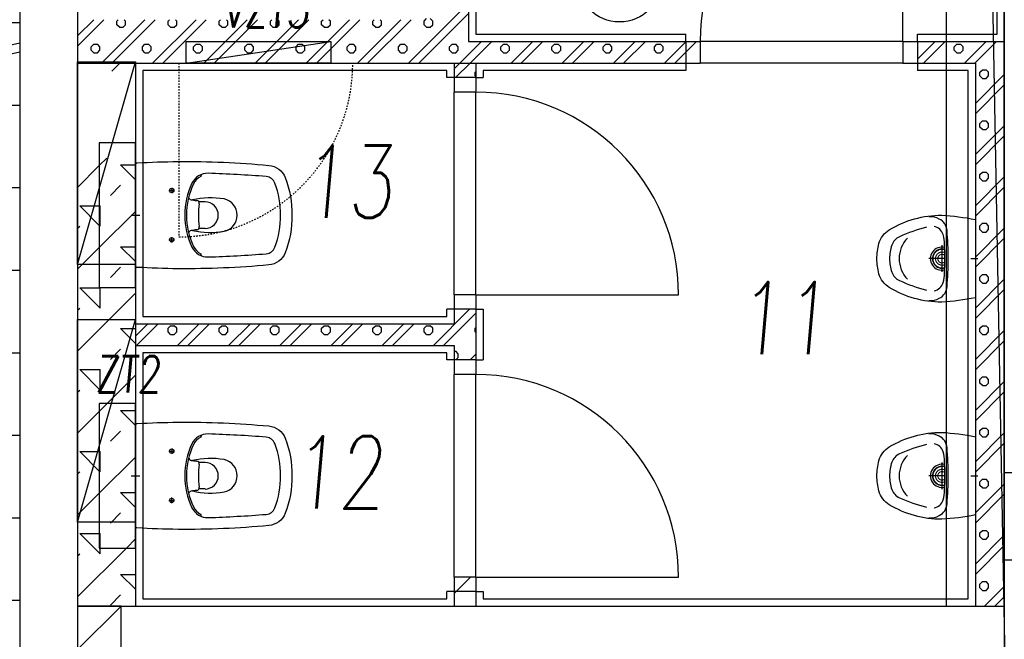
# Model space of a CAD drawing. Header units: millimetres. Extents: x 373037 to 682063, y 76092 to 274210.
# Tile 233 of 256: x 664927 to 668327, y 262032 to 264172. Entities that reach past the tile are written whole.
import ezdxf

# ---------------------------------------------------------------- set-up
doc = ezdxf.new("R2010")
doc.units = ezdxf.units.MM
doc.header["$LTSCALE"] = 100
for name, pattern in [('ACDINTGL', [3, 2, -1]), ('AM_DIN_G_W050', [13.75, 9.75, -1.5, 1, -1.5]), ('CK_ČERCHOVANÁ 50', [6, 3, -1.5, 0, -1.5]), ('ČERCHOVANÁ', [25.4, 12.7, -6.35, 0, -6.35]), ('ČÁRKOVANÁ', [19.05, 12.7, -6.35]), ('ČÁRKOVANÁ01-01', [2, 1, -1])]:
    doc.linetypes.add(name, pattern=pattern)
doc.layers.add('PUDORYS', color=253, linetype='CONTINUOUS')
doc.styles.add('CS-ROMANS', font='romans.shx', dxfattribs={"width": 0.75, "oblique": 5})

msp = doc.modelspace()

# ---------------------------------------------------------------- linework, layer by layer
at = {"layer": 'PUDORYS', "color": 252, "linetype": 'ČÁRKOVANÁ01-01', "ltscale": 200, "true_color": 0x939598}
msp.add_line((668551.6, 249832.2), (668126.6, 273032.2), dxfattribs=at)
at = {"layer": 'PUDORYS', "color": 252, "true_color": 0x939598}
for p, q in [((664926.6, 266232.2), (664926.6, 261667.2)), ((665126.6, 266032.2), (665126.6, 262147.2)), ((666476.6, 266032.2), (666476.6, 264097.2)), ((667976.6, 264097.2), (667976.6, 264797.2)), ((668326.6, 264632.2), (668326.6, 262147.2)), ((663626.6, 264162.2), (664926.6, 264162.2)), ((666476.6, 264097.2), (667276.6, 264097.2)), ((667226.6, 264097.2), (667226.6, 264022.2)), ((667276.6, 264097.2), (667276.6, 264022.2)), ((667976.6, 264097.2), (668326.6, 264097.2)), ((667976.6, 264097.2), (667976.6, 264022.2)), ((668026.6, 264097.2), (668026.6, 264022.2)), ((665126.6, 264022.2), (667276.6, 264022.2)), ((665326.6, 264022.2), (665326.6, 262147.2)), ((666426.6, 264022.2), (666426.6, 263922.2)), ((666501.6, 264022.2), (666501.6, 263922.2)), ((667976.6, 264022.2), (668226.6, 264022.2)), ((668226.6, 264022.2), (668226.6, 262147.2)), ((665326.6, 263947.2), (665326.6, 263677.2)), ((666501.6, 263972.2), (666426.6, 263972.2)), ((666501.6, 263922.2), (666426.6, 263922.2)), ((664092.3, 263877.2), (664926.6, 263877.2)), ((665552.6, 263637.1), (665553.3, 263633.6)), ((663626.6, 263592.2), (664926.6, 263592.2)), ((665566.7, 263543), (665545.3, 263543)), ((665566.7, 263451.6), (665545.4, 263451.6)), ((665552.6, 263357.3), (665553.3, 263360.8)), ((663626.6, 263307.2), (664926.6, 263307.2)), ((666426.6, 263222.2), (666426.6, 263122.2)), ((666501.6, 263222.2), (666426.6, 263222.2)), ((666501.6, 263222.2), (666501.6, 262947.2)), ((666501.6, 263222.2), (667201.6, 263222.2)), ((666501.6, 263172.2), (666426.6, 263172.2)), ((665326.6, 263122.2), (666426.6, 263122.2)), ((665326.6, 263047.2), (666426.6, 263047.2)), ((666426.6, 263047.2), (666426.6, 262947.2)), ((663626.6, 263022.2), (664926.6, 263022.2)), ((666501.6, 262997.2), (666426.6, 262997.2)), ((666501.6, 262947.2), (666426.6, 262947.2)), ((663626.6, 262737.2), (664926.6, 262737.2)), ((665552.6, 262737.1), (665553.3, 262733.6)), ((665566.7, 262643), (665545.3, 262643)), ((665566.7, 262551.6), (665545.4, 262551.6)), ((663626.6, 262452.2), (664926.6, 262452.2)), ((665552.6, 262457.3), (665553.3, 262460.8)), ((666426.6, 262247.2), (666426.6, 262147.2)), ((666501.6, 262247.2), (666426.6, 262247.2)), ((666501.6, 262247.2), (666501.6, 262147.2)), ((666501.6, 262247.2), (667201.6, 262247.2)), ((666501.6, 262197.2), (666426.6, 262197.2)), ((662226.6, 262167.2), (664926.6, 262167.2)), ((663626.6, 262167.2), (664926.6, 262167.2)), ((665126.6, 262147.2), (668326.6, 262147.2))]:
    msp.add_line(p, q, dxfattribs=at)
at = {"layer": 'PUDORYS', "color": 252, "ltscale": 5, "true_color": 0x939598}
for p, q in [((665126.6, 266032.2), (665126.6, 262147.2)), ((668326.6, 262147.2), (668326.6, 266032.2)), ((666501.6, 266007.2), (666501.6, 264122.2)), ((668301.6, 264122.2), (668301.6, 264657.2)), ((666501.6, 264122.2), (667226.6, 264122.2)), ((667226.6, 264097.2), (667226.6, 264122.2)), ((668026.6, 264097.2), (668026.6, 264122.2)), ((668026.6, 264122.2), (668301.6, 264122.2)), ((663626.6, 263805.1), (664926.6, 264091.9)), ((663626.6, 263774.4), (664926.6, 264061.2)), ((667226.6, 264022.2), (667226.6, 263997.2)), ((668026.6, 264022.2), (668026.6, 263997.2)), ((666401.6, 263997.2), (665351.6, 263997.2)), ((665351.6, 263997.2), (665351.6, 263147.2)), ((666401.6, 263972.2), (666401.6, 263997.2)), ((667226.6, 263997.2), (666526.6, 263997.2)), ((666526.6, 263997.2), (666526.6, 263972.2)), ((668201.6, 263997.2), (668026.6, 263997.2)), ((668201.6, 262172.2), (668201.6, 263997.2)), ((666426.6, 263972.2), (666401.6, 263972.2)), ((666501.6, 263972.2), (666526.6, 263972.2)), ((666426.6, 263172.2), (666401.6, 263172.2)), ((666401.6, 263147.2), (666401.6, 263172.2)), ((666501.6, 263172.2), (666526.6, 263172.2)), ((666526.6, 263172.2), (666526.6, 262997.2)), ((665351.6, 263147.2), (666401.6, 263147.2)), ((666401.6, 263022.2), (665351.6, 263022.2)), ((665351.6, 263022.2), (665351.6, 262172.2)), ((666401.6, 262997.2), (666401.6, 263022.2)), ((666426.6, 262997.2), (666401.6, 262997.2)), ((666501.6, 262997.2), (666526.6, 262997.2)), ((666426.6, 262197.2), (666401.6, 262197.2)), ((666401.6, 262172.2), (666401.6, 262197.2)), ((666501.6, 262197.2), (666526.6, 262197.2)), ((666526.6, 262197.2), (666526.6, 262172.2)), ((665126.6, 262147.2), (668326.6, 262147.2)), ((665351.6, 262172.2), (666401.6, 262172.2)), ((666526.6, 262172.2), (668201.6, 262172.2))]:
    msp.add_line(p, q, dxfattribs=at)
at = {"layer": 'PUDORYS', "color": 252, "linetype": 'CK_ČERCHOVANÁ 50', "ltscale": 50, "true_color": 0x939598}
msp.add_line((668126.6, 262147.2), (668126.6, 266032.2), dxfattribs=at)
at = {"layer": 'PUDORYS', "color": 252, "linetype": 'ČERCHOVANÁ', "ltscale": 25, "true_color": 0x939598}
msp.add_line((668326.6, 264632.2), (668326.6, 249134.9), dxfattribs=at)
at = {"layer": 'PUDORYS', "color": 252, "linetype": 'Continuous', "ltscale": 300, "true_color": 0x939598}
for p, q in [((666269.6, 264022.2), (666476.6, 264229.2)), ((666305, 264022.2), (666476.6, 264193.8)), ((665126.6, 264116.6), (665182.2, 264172.2)), ((665126.6, 264081.3), (665217.5, 264172.2)), ((665208.9, 264022.2), (665358.9, 264172.2)), ((665244.3, 264022.2), (665394.3, 264172.2)), ((665262.1, 264167.4), (665266.9, 264172.2)), ((665262.1, 264154.9), (665262.1, 264167.4)), ((665270.9, 264146), (665262.1, 264154.9)), ((665270.9, 264146), (665283.4, 264146)), ((665283.4, 264146), (665292.3, 264154.9)), ((665292.3, 264167.4), (665287.5, 264172.2)), ((665292.3, 264154.9), (665292.3, 264167.4)), ((665385.7, 264022.2), (665535.7, 264172.2)), ((665421.1, 264022.2), (665571.1, 264172.2)), ((665438.9, 264167.4), (665443.7, 264172.2)), ((665438.9, 264154.9), (665438.9, 264167.4)), ((665447.7, 264146), (665438.9, 264154.9)), ((665447.7, 264146), (665460.2, 264146)), ((665460.2, 264146), (665469.1, 264154.9)), ((665469.1, 264167.4), (665464.3, 264172.2)), ((665469.1, 264154.9), (665469.1, 264167.4)), ((665562.5, 264022.2), (665712.5, 264172.2)), ((665597.9, 264022.2), (665747.9, 264172.2)), ((665615.7, 264167.4), (665620.4, 264172.2)), ((665615.7, 264154.9), (665615.7, 264167.4)), ((665624.5, 264146), (665615.7, 264154.9)), ((665624.5, 264146), (665637, 264146)), ((665637, 264146), (665645.8, 264154.9)), ((665645.8, 264167.4), (665641, 264172.2)), ((665645.8, 264154.9), (665645.8, 264167.4)), ((665739.3, 264022.2), (665889.3, 264172.2)), ((665774.6, 264022.2), (665924.6, 264172.2)), ((665792.4, 264167.4), (665797.2, 264172.2)), ((665792.4, 264154.9), (665792.4, 264167.4)), ((665801.3, 264146), (665792.4, 264154.9)), ((665801.3, 264146), (665813.8, 264146)), ((665813.8, 264146), (665822.6, 264154.9)), ((665822.6, 264167.4), (665817.8, 264172.2)), ((665822.6, 264154.9), (665822.6, 264167.4)), ((665916, 264022.2), (666066, 264172.2)), ((665951.4, 264022.2), (666101.4, 264172.2)), ((665969.2, 264167.4), (665974, 264172.2)), ((665969.2, 264154.9), (665969.2, 264167.4)), ((665978, 264146), (665969.2, 264154.9)), ((665978, 264146), (665990.5, 264146)), ((665990.5, 264146), (665999.4, 264154.9)), ((665999.4, 264167.4), (665994.6, 264172.2)), ((665999.4, 264154.9), (665999.4, 264167.4)), ((666092.8, 264022.2), (666242.8, 264172.2)), ((666128.2, 264022.2), (666278.2, 264172.2)), ((666146, 264167.4), (666150.8, 264172.2)), ((666146, 264154.9), (666146, 264167.4)), ((666154.8, 264146), (666146, 264154.9)), ((666154.8, 264146), (666167.3, 264146)), ((666167.3, 264146), (666176.2, 264154.9)), ((666176.2, 264167.4), (666171.4, 264172.2)), ((666176.2, 264154.9), (666176.2, 264167.4)), ((666322.8, 264167.4), (666331.6, 264176.2)), ((666322.8, 264154.9), (666322.8, 264167.4)), ((666331.6, 264146), (666322.8, 264154.9)), ((666331.6, 264146), (666344.1, 264146)), ((666352.9, 264167.4), (666344.1, 264176.2)), ((666344.1, 264146), (666352.9, 264154.9)), ((666352.9, 264154.9), (666352.9, 264167.4)), ((665173.7, 264079), (665182.6, 264087.8)), ((665173.7, 264066.5), (665173.7, 264079)), ((665182.6, 264087.8), (665195.1, 264087.8)), ((665203.9, 264079), (665195.1, 264087.8)), ((665203.9, 264066.5), (665203.9, 264079)), ((665350.5, 264079), (665359.3, 264087.8)), ((665350.5, 264066.5), (665350.5, 264079)), ((665359.3, 264087.8), (665371.8, 264087.8)), ((665380.7, 264079), (665371.8, 264087.8)), ((665380.7, 264066.5), (665380.7, 264079)), ((665527.3, 264079), (665536.1, 264087.8)), ((665527.3, 264066.5), (665527.3, 264079)), ((665536.1, 264087.8), (665548.6, 264087.8)), ((665557.4, 264079), (665548.6, 264087.8)), ((665557.4, 264066.5), (665557.4, 264079)), ((665704, 264079), (665712.9, 264087.8)), ((665704, 264066.5), (665704, 264079)), ((665712.9, 264087.8), (665725.4, 264087.8)), ((665734.2, 264079), (665725.4, 264087.8)), ((665734.2, 264066.5), (665734.2, 264079)), ((665880.8, 264079), (665889.7, 264087.8)), ((665880.8, 264066.5), (665880.8, 264079)), ((665889.7, 264087.8), (665902.2, 264087.8)), ((665911, 264079), (665902.2, 264087.8)), ((665911, 264066.5), (665911, 264079)), ((666057.6, 264079), (666066.4, 264087.8)), ((666057.6, 264066.5), (666057.6, 264079)), ((666066.4, 264087.8), (666078.9, 264087.8)), ((666087.8, 264079), (666078.9, 264087.8)), ((666087.8, 264066.5), (666087.8, 264079)), ((666234.4, 264079), (666243.2, 264087.8)), ((666234.4, 264066.5), (666234.4, 264079)), ((666243.2, 264087.8), (666255.7, 264087.8)), ((666264.6, 264079), (666255.7, 264087.8)), ((666264.6, 264066.5), (666264.6, 264079)), ((666411.2, 264079), (666420, 264087.8)), ((666411.2, 264066.5), (666411.2, 264079)), ((666420, 264087.8), (666432.5, 264087.8)), ((666441.3, 264079), (666432.5, 264087.8)), ((666441.3, 264066.5), (666441.3, 264079)), ((666476.6, 264052.4), (666521.4, 264097.2)), ((666481.7, 264022.2), (666556.7, 264097.2)), ((666587.9, 264079), (666596.8, 264087.8)), ((666587.9, 264066.5), (666587.9, 264079)), ((666596.8, 264087.8), (666609.3, 264087.8)), ((666618.1, 264079), (666609.3, 264087.8)), ((666618.1, 264066.5), (666618.1, 264079)), ((666623.2, 264022.2), (666698.2, 264097.2)), ((666658.5, 264022.2), (666733.5, 264097.2)), ((666764.7, 264079), (666773.5, 264087.8)), ((666764.7, 264066.5), (666764.7, 264079)), ((666773.5, 264087.8), (666786, 264087.8)), ((666794.9, 264079), (666786, 264087.8)), ((666794.9, 264066.5), (666794.9, 264079)), ((666799.9, 264022.2), (666874.9, 264097.2)), ((666835.3, 264022.2), (666910.3, 264097.2)), ((666941.5, 264079), (666950.3, 264087.8)), ((666941.5, 264066.5), (666941.5, 264079)), ((666950.3, 264087.8), (666962.8, 264087.8)), ((666971.7, 264079), (666962.8, 264087.8)), ((666971.7, 264066.5), (666971.7, 264079)), ((666976.7, 264022.2), (667051.7, 264097.2)), ((667012.1, 264022.2), (667087.1, 264097.2)), ((667118.3, 264079), (667127.1, 264087.8)), ((667118.3, 264066.5), (667118.3, 264079)), ((667127.1, 264087.8), (667139.6, 264087.8)), ((667148.4, 264079), (667139.6, 264087.8)), ((667148.4, 264066.5), (667148.4, 264079)), ((667153.5, 264022.2), (667228.5, 264097.2)), ((667188.8, 264022.2), (667263.8, 264097.2)), ((668026.6, 264036.4), (668087.4, 264097.2)), ((668047.7, 264022.2), (668122.7, 264097.2)), ((668153.9, 264079), (668162.8, 264087.8)), ((668153.9, 264066.5), (668153.9, 264079)), ((668162.8, 264087.8), (668175.3, 264087.8)), ((668184.1, 264079), (668175.3, 264087.8)), ((668184.1, 264066.5), (668184.1, 264079)), ((668189.1, 264022.2), (668264.1, 264097.2)), ((668224.5, 264022.2), (668299.5, 264097.2)), ((665182.6, 264057.6), (665173.7, 264066.5)), ((665182.6, 264057.6), (665195.1, 264057.6)), ((665195.1, 264057.6), (665203.9, 264066.5)), ((665359.3, 264057.6), (665350.5, 264066.5)), ((665359.3, 264057.6), (665371.8, 264057.6)), ((665371.8, 264057.6), (665380.7, 264066.5)), ((665536.1, 264057.6), (665527.3, 264066.5)), ((665536.1, 264057.6), (665548.6, 264057.6)), ((665548.6, 264057.6), (665557.4, 264066.5)), ((665712.9, 264057.6), (665704, 264066.5)), ((665712.9, 264057.6), (665725.4, 264057.6)), ((665725.4, 264057.6), (665734.2, 264066.5)), ((665889.7, 264057.6), (665880.8, 264066.5)), ((665889.7, 264057.6), (665902.2, 264057.6)), ((665902.2, 264057.6), (665911, 264066.5)), ((666066.4, 264057.6), (666057.6, 264066.5)), ((666066.4, 264057.6), (666078.9, 264057.6)), ((666078.9, 264057.6), (666087.8, 264066.5)), ((666243.2, 264057.6), (666234.4, 264066.5)), ((666243.2, 264057.6), (666255.7, 264057.6)), ((666255.7, 264057.6), (666264.6, 264066.5)), ((666420, 264057.6), (666411.2, 264066.5)), ((666420, 264057.6), (666432.5, 264057.6)), ((666432.5, 264057.6), (666441.3, 264066.5)), ((666446.4, 264022.2), (666476.6, 264052.4)), ((666596.8, 264057.6), (666587.9, 264066.5)), ((666596.8, 264057.6), (666609.3, 264057.6)), ((666609.3, 264057.6), (666618.1, 264066.5)), ((666773.5, 264057.6), (666764.7, 264066.5)), ((666773.5, 264057.6), (666786, 264057.6)), ((666786, 264057.6), (666794.9, 264066.5)), ((666950.3, 264057.6), (666941.5, 264066.5)), ((666950.3, 264057.6), (666962.8, 264057.6)), ((666962.8, 264057.6), (666971.7, 264066.5)), ((667127.1, 264057.6), (667118.3, 264066.5)), ((667127.1, 264057.6), (667139.6, 264057.6)), ((667139.6, 264057.6), (667148.4, 264066.5)), ((668162.8, 264057.6), (668153.9, 264066.5)), ((668162.8, 264057.6), (668175.3, 264057.6)), ((668175.3, 264057.6), (668184.1, 264066.5)), ((666426.6, 264002.4), (666446.4, 264022.2)), ((666431.7, 263972.2), (666481.7, 264022.2)), ((666499.5, 263990.6), (666501.6, 263992.7)), ((666499.5, 263978.1), (666499.5, 263990.6)), ((666501.6, 263976), (666499.5, 263978.1)), ((668226.6, 263882.9), (668326.6, 263982.9)), ((668242.3, 263990.6), (668251.1, 263999.4)), ((668242.3, 263978.1), (668242.3, 263990.6)), ((668251.1, 263969.2), (668242.3, 263978.1)), ((668251.1, 263999.4), (668263.6, 263999.4)), ((668272.5, 263990.6), (668263.6, 263999.4)), ((668263.6, 263969.2), (668272.5, 263978.1)), ((668272.5, 263978.1), (668272.5, 263990.6)), ((668226.6, 263847.5), (668326.6, 263947.5)), ((668251.1, 263969.2), (668263.6, 263969.2)), ((668226.6, 263706.1), (668326.6, 263806.1)), ((668242.3, 263813.8), (668251.1, 263822.7)), ((668242.3, 263801.3), (668242.3, 263813.8)), ((668251.1, 263822.7), (668263.6, 263822.7)), ((668272.5, 263813.8), (668263.6, 263822.7)), ((668272.5, 263801.3), (668272.5, 263813.8)), ((668251.1, 263792.5), (668242.3, 263801.3)), ((668251.1, 263792.5), (668263.6, 263792.5)), ((668263.6, 263792.5), (668272.5, 263801.3)), ((668226.6, 263670.7), (668326.6, 263770.7)), ((668242.3, 263637), (668251.1, 263645.9)), ((668242.3, 263624.5), (668242.3, 263637)), ((668251.1, 263645.9), (668263.6, 263645.9)), ((668272.5, 263637), (668263.6, 263645.9)), ((668272.5, 263624.5), (668272.5, 263637)), ((668226.6, 263529.3), (668326.6, 263629.3)), ((668251.1, 263615.7), (668242.3, 263624.5)), ((668251.1, 263615.7), (668263.6, 263615.7)), ((668263.6, 263615.7), (668272.5, 263624.5)), ((668226.6, 263494), (668326.6, 263594)), ((668242.3, 263460.3), (668251.1, 263469.1)), ((668251.1, 263469.1), (668263.6, 263469.1)), ((668272.5, 263460.3), (668263.6, 263469.1)), ((668226.6, 263352.5), (668326.6, 263452.5)), ((668242.3, 263447.8), (668242.3, 263460.3)), ((668251.1, 263438.9), (668242.3, 263447.8)), ((668251.1, 263438.9), (668263.6, 263438.9)), ((668263.6, 263438.9), (668272.5, 263447.8)), ((668272.5, 263447.8), (668272.5, 263460.3)), ((668226.6, 263317.2), (668326.6, 263417.2)), ((668226.6, 263175.8), (668326.6, 263275.8)), ((668242.3, 263283.5), (668251.1, 263292.3)), ((668242.3, 263271), (668242.3, 263283.5)), ((668251.1, 263262.1), (668242.3, 263271)), ((668251.1, 263292.3), (668263.6, 263292.3)), ((668251.1, 263262.1), (668263.6, 263262.1)), ((668272.5, 263283.5), (668263.6, 263292.3)), ((668263.6, 263262.1), (668272.5, 263271)), ((668272.5, 263271), (668272.5, 263283.5)), ((668226.6, 263140.4), (668326.6, 263240.4)), ((666355.3, 263047.2), (666480.3, 263172.2)), ((666390.6, 263047.2), (666501.6, 263158.2)), ((665326.6, 263079.2), (665369.6, 263122.2)), ((665330, 263047.2), (665405, 263122.2)), ((665438.9, 263106.7), (665447.7, 263115.5)), ((665438.9, 263094.2), (665438.9, 263106.7)), ((665447.7, 263085.4), (665438.9, 263094.2)), ((665447.7, 263115.5), (665460.2, 263115.5)), ((665469.1, 263106.7), (665460.2, 263115.5)), ((665460.2, 263085.4), (665469.1, 263094.2)), ((665469.1, 263094.2), (665469.1, 263106.7)), ((665471.4, 263047.2), (665546.4, 263122.2)), ((665506.7, 263047.2), (665581.7, 263122.2)), ((665615.7, 263106.7), (665624.5, 263115.5)), ((665615.7, 263094.2), (665615.7, 263106.7)), ((665624.5, 263085.4), (665615.7, 263094.2)), ((665624.5, 263115.5), (665637, 263115.5)), ((665645.8, 263106.7), (665637, 263115.5)), ((665637, 263085.4), (665645.8, 263094.2)), ((665645.8, 263094.2), (665645.8, 263106.7)), ((665648.2, 263047.2), (665723.2, 263122.2)), ((665683.5, 263047.2), (665758.5, 263122.2)), ((665792.4, 263106.7), (665801.3, 263115.5)), ((665792.4, 263094.2), (665792.4, 263106.7)), ((665801.3, 263085.4), (665792.4, 263094.2)), ((665801.3, 263115.5), (665813.8, 263115.5)), ((665822.6, 263106.7), (665813.8, 263115.5)), ((665813.8, 263085.4), (665822.6, 263094.2)), ((665822.6, 263094.2), (665822.6, 263106.7)), ((665824.9, 263047.2), (665899.9, 263122.2)), ((665860.3, 263047.2), (665935.3, 263122.2)), ((665969.2, 263106.7), (665978, 263115.5)), ((665969.2, 263094.2), (665969.2, 263106.7)), ((665978, 263085.4), (665969.2, 263094.2)), ((665978, 263115.5), (665990.5, 263115.5)), ((665999.4, 263106.7), (665990.5, 263115.5)), ((665990.5, 263085.4), (665999.4, 263094.2)), ((665999.4, 263094.2), (665999.4, 263106.7)), ((666001.7, 263047.2), (666076.7, 263122.2)), ((666037.1, 263047.2), (666112.1, 263122.2)), ((666146, 263106.7), (666154.8, 263115.5)), ((666146, 263094.2), (666146, 263106.7)), ((666154.8, 263085.4), (666146, 263094.2)), ((666154.8, 263115.5), (666167.3, 263115.5)), ((666176.2, 263106.7), (666167.3, 263115.5)), ((666167.3, 263085.4), (666176.2, 263094.2)), ((666176.2, 263094.2), (666176.2, 263106.7)), ((666178.5, 263047.2), (666253.5, 263122.2)), ((666213.8, 263047.2), (666288.8, 263122.2)), ((666322.8, 263106.7), (666331.6, 263115.5)), ((666322.8, 263094.2), (666322.8, 263106.7)), ((666331.6, 263085.4), (666322.8, 263094.2)), ((666331.6, 263115.5), (666344.1, 263115.5)), ((666352.9, 263106.7), (666344.1, 263115.5)), ((666344.1, 263085.4), (666352.9, 263094.2)), ((666352.9, 263094.2), (666352.9, 263106.7)), ((666499.5, 263106.7), (666501.6, 263108.8)), ((666499.5, 263094.2), (666499.5, 263106.7)), ((666501.6, 263092.1), (666499.5, 263094.2)), ((668226.6, 262999), (668326.6, 263099)), ((668242.3, 263106.7), (668251.1, 263115.5)), ((668242.3, 263094.2), (668242.3, 263106.7)), ((668251.1, 263085.4), (668242.3, 263094.2)), ((668251.1, 263115.5), (668263.6, 263115.5)), ((668272.5, 263106.7), (668263.6, 263115.5)), ((668263.6, 263085.4), (668272.5, 263094.2)), ((668272.5, 263094.2), (668272.5, 263106.7)), ((665447.7, 263085.4), (665460.2, 263085.4)), ((665624.5, 263085.4), (665637, 263085.4)), ((665801.3, 263085.4), (665813.8, 263085.4)), ((665978, 263085.4), (665990.5, 263085.4)), ((666154.8, 263085.4), (666167.3, 263085.4)), ((666331.6, 263085.4), (666344.1, 263085.4)), ((668226.6, 262963.6), (668326.6, 263063.6)), ((668251.1, 263085.4), (668263.6, 263085.4)), ((666426.6, 263027.2), (666432.5, 263027.2)), ((666441.3, 263018.3), (666432.5, 263027.2)), ((666432.7, 262997.2), (666441.3, 263005.8)), ((666441.3, 263005.8), (666441.3, 263018.3)), ((666482, 262997.2), (666501.6, 263016.8)), ((668226.6, 262822.2), (668326.6, 262922.2)), ((668242.3, 262929.9), (668251.1, 262938.8)), ((668242.3, 262917.4), (668242.3, 262929.9)), ((668251.1, 262938.8), (668263.6, 262938.8)), ((668272.5, 262929.9), (668263.6, 262938.8)), ((668272.5, 262917.4), (668272.5, 262929.9)), ((668251.1, 262908.6), (668242.3, 262917.4)), ((668251.1, 262908.6), (668263.6, 262908.6)), ((668263.6, 262908.6), (668272.5, 262917.4)), ((668226.6, 262786.9), (668326.6, 262886.9)), ((668242.3, 262753.2), (668251.1, 262762)), ((668242.3, 262740.7), (668242.3, 262753.2)), ((668251.1, 262762), (668263.6, 262762)), ((668272.5, 262753.2), (668263.6, 262762)), ((668272.5, 262740.7), (668272.5, 262753.2)), ((668226.6, 262645.4), (668326.6, 262745.4)), ((668251.1, 262731.8), (668242.3, 262740.7)), ((668251.1, 262731.8), (668263.6, 262731.8)), ((668263.6, 262731.8), (668272.5, 262740.7)), ((668226.6, 262610.1), (668326.6, 262710.1)), ((668242.3, 262576.4), (668251.1, 262585.2)), ((668251.1, 262585.2), (668263.6, 262585.2)), ((668272.5, 262576.4), (668263.6, 262585.2)), ((668226.6, 262468.7), (668326.6, 262568.7)), ((668242.3, 262563.9), (668242.3, 262576.4)), ((668251.1, 262555), (668242.3, 262563.9)), ((668251.1, 262555), (668263.6, 262555)), ((668263.6, 262555), (668272.5, 262563.9)), ((668272.5, 262563.9), (668272.5, 262576.4)), ((668226.6, 262433.3), (668326.6, 262533.3)), ((668226.6, 262291.9), (668326.6, 262391.9)), ((668242.3, 262399.6), (668251.1, 262408.4)), ((668242.3, 262387.1), (668242.3, 262399.6)), ((668251.1, 262378.3), (668242.3, 262387.1)), ((668251.1, 262408.4), (668263.6, 262408.4)), ((668251.1, 262378.3), (668263.6, 262378.3)), ((668272.5, 262399.6), (668263.6, 262408.4)), ((668263.6, 262378.3), (668272.5, 262387.1)), ((668272.5, 262387.1), (668272.5, 262399.6)), ((668226.6, 262256.5), (668326.6, 262356.5)), ((666426.6, 262190.1), (666483.7, 262247.2)), ((668242.3, 262222.8), (668251.1, 262231.7)), ((668242.3, 262210.3), (668242.3, 262222.8)), ((668251.1, 262201.5), (668242.3, 262210.3)), ((668251.1, 262231.7), (668263.6, 262231.7)), ((668258.7, 262147.2), (668326.6, 262215.1)), ((668272.5, 262222.8), (668263.6, 262231.7)), ((668263.6, 262201.5), (668272.5, 262210.3)), ((668272.5, 262210.3), (668272.5, 262222.8)), ((668251.1, 262201.5), (668263.6, 262201.5)), ((668294, 262147.2), (668326.6, 262179.7))]:
    msp.add_line(p, q, dxfattribs=at)
at = {"layer": 'PUDORYS', "color": 252, "ltscale": 10, "true_color": 0x939598}
for p, q in [((667976.6, 264097.2), (667276.6, 264097.2)), ((667976.6, 264022.2), (667276.6, 264022.2)), ((666426.6, 263222.2), (666426.6, 263922.2)), ((666501.6, 263222.2), (666501.6, 263922.2)), ((666426.6, 262247.2), (666426.6, 262947.2)), ((666501.6, 262247.2), (666501.6, 262947.2))]:
    msp.add_line(p, q, dxfattribs=at)
at = {"layer": 'PUDORYS', "color": 252, "linetype": 'Continuous', "true_color": 0x939598}
for p, q in [((665126.6, 264017.4), (665131.4, 264022.2)), ((665244.6, 263993.9), (665272.8, 264022.2)), ((665201.6, 263668.1), (665227.8, 263694.3)), ((665326.6, 263619.5), (665275.2, 263671)), ((665275.2, 263671), (665326.6, 263671)), ((665126.6, 263593.1), (665201.6, 263668.1)), ((665239.8, 263564.9), (665275.2, 263600.3)), ((665201.6, 263461.7), (665133.8, 263529.5)), ((665133.8, 263529.5), (665201.6, 263529.5)), ((665201.6, 263529.5), (665204.5, 263529.5)), ((665201.6, 263385.3), (665326.6, 263510.3)), ((665204.5, 263458.8), (665204.5, 263529.5)), ((665126.6, 263451.7), (665133.8, 263458.8)), ((665204.5, 263458.8), (665201.6, 263461.7)), ((665126.6, 263310.3), (665201.6, 263385.3)), ((665326.6, 263336.7), (665275.2, 263388.1)), ((665275.2, 263388.1), (665326.6, 263388.1)), ((665239.8, 263282.1), (665275.2, 263317.4)), ((665204.5, 263176), (665133.8, 263246.7)), ((665133.8, 263246.7), (665204.5, 263246.7)), ((665204.5, 263176), (665204.5, 263246.7)), ((665126.6, 263027.4), (665326.6, 263227.4)), ((665126.6, 263168.9), (665133.8, 263176)), ((665326.6, 263053.8), (665275.2, 263105.3)), ((665275.2, 263105.3), (665326.6, 263105.3)), ((665239.8, 262999.2), (665275.2, 263034.6)), ((665204.5, 262893.1), (665133.8, 262963.9)), ((665133.8, 262963.9), (665204.5, 262963.9)), ((665204.5, 262893.1), (665204.5, 262963.9)), ((665229.2, 262847.2), (665326.6, 262944.6)), ((665126.6, 262886), (665133.8, 262893.1)), ((665201.6, 262819.6), (665229.2, 262847.2)), ((665326.6, 262771), (665275.2, 262822.4)), ((665275.2, 262822.4), (665326.6, 262822.4)), ((665126.6, 262744.6), (665201.6, 262819.6)), ((665239.8, 262716.4), (665275.2, 262751.7)), ((665201.6, 262613.1), (665133.8, 262681)), ((665133.8, 262681), (665201.6, 262681)), ((665201.6, 262681), (665204.5, 262681)), ((665201.6, 262536.8), (665326.6, 262661.8)), ((665204.5, 262610.3), (665204.5, 262681)), ((665126.6, 262603.2), (665133.8, 262610.3)), ((665204.5, 262610.3), (665201.6, 262613.1)), ((665126.6, 262461.8), (665201.6, 262536.8)), ((665326.6, 262488.1), (665275.2, 262539.6)), ((665275.2, 262539.6), (665326.6, 262539.6)), ((665239.8, 262433.5), (665275.2, 262468.9)), ((665204.5, 262327.5), (665133.8, 262398.2)), ((665133.8, 262398.2), (665201.6, 262398.2)), ((665201.6, 262398.2), (665204.5, 262398.2)), ((665204.5, 262347.2), (665204.5, 262398.2)), ((665294.9, 262347.2), (665326.6, 262378.9)), ((665126.6, 262178.9), (665294.9, 262347.2)), ((665204.5, 262327.5), (665204.5, 262347.2)), ((665126.6, 262320.3), (665133.8, 262327.5)), ((665326.6, 262205.3), (665275.2, 262256.7)), ((665275.2, 262256.7), (665326.6, 262256.7)), ((665239.8, 262150.7), (665275.2, 262186))]:
    msp.add_line(p, q, dxfattribs=at)
at = {"layer": 'PUDORYS', "color": 252, "linetype": 'ČÁRKOVANÁ01-01', "ltscale": 0.05, "true_color": 0x939598}
msp.add_line((665476.6, 264022.2), (665476.6, 263422.2), dxfattribs=at)
at = {"layer": 'PUDORYS', "color": 252, "linetype": 'ČÁRKOVANÁ', "ltscale": 5, "true_color": 0x939598}
for p, q in [((665326.6, 263747.2), (665201.6, 263747.2)), ((665201.6, 263747.2), (665201.6, 263247.2)), ((665326.6, 263247.2), (665326.6, 263747.2)), ((665201.6, 263247.2), (665326.6, 263247.2)), ((665326.6, 262847.2), (665201.6, 262847.2)), ((665201.6, 262847.2), (665201.6, 262347.2)), ((665326.6, 262347.2), (665326.6, 262847.2)), ((665201.6, 262347.2), (665326.6, 262347.2))]:
    msp.add_line(p, q, dxfattribs=at)
at = {"layer": 'PUDORYS', "color": 252, "linetype": 'AM_DIN_G_W050', "ltscale": 2, "true_color": 0x939598}
for p, q in [((665442.1, 263582.2), (665461.2, 263582.2)), ((665451.6, 263591.7), (665451.6, 263572.7)), ((665312, 263497.2), (665341.2, 263497.2)), ((665442.1, 263412.2), (665461.2, 263412.2)), ((665451.6, 263402.7), (665451.6, 263421.7)), ((668111.7, 263300.9), (668111.7, 263393.1)), ((668121.3, 263347), (668065.6, 263347)), ((668211.1, 263347), (668235, 263347)), ((665451.6, 262691.7), (665451.6, 262672.7)), ((665442.1, 262682.2), (665461.2, 262682.2)), ((668111.7, 262550.9), (668111.7, 262643.1)), ((665312, 262597.2), (665341.2, 262597.2)), ((668121.3, 262597), (668065.6, 262597)), ((668211.1, 262597), (668235, 262597)), ((665451.6, 262502.7), (665451.6, 262521.7)), ((665442.1, 262512.2), (665461.2, 262512.2))]:
    msp.add_line(p, q, dxfattribs=at)
at = {"layer": 'PUDORYS', "color": 252, "ltscale": 5, "true_color": 0x939598}
for points in [[(665501.6, 264022.2), (665501.6, 264097.2), (666001.6, 264097.2), (666001.6, 264022.2)], [(665126.6, 263327.2), (665126.6, 264027.2), (665326.6, 264027.2), (665326.6, 263327.2)], [(665126.6, 262437.2), (665126.6, 263137.2), (665326.6, 263137.2), (665326.6, 262437.2)], [(668326.6, 262307.2), (668526.6, 262307.2), (668526.6, 262607.2), (668326.6, 262607.2)], [(665126.6, 261997.2), (665276.6, 261997.2), (665276.6, 262147.2), (665126.6, 262147.2)]]:
    msp.add_lwpolyline(points, close=True, dxfattribs=at)
for points in [[(665501.6, 264022.2), (666001.6, 264097.2)], [(665126.6, 263327.2), (665326.6, 264027.2)], [(665126.6, 262437.2), (665326.6, 263137.2)], [(665276.6, 262147.2), (665126.6, 261997.2)]]:
    msp.add_lwpolyline(points, dxfattribs=at)
at = {"layer": 'PUDORYS', "color": 252, "true_color": 0x939598}
for points in [[(665326.6, 263672.5, -0.396878), (665331.3, 263677.5, -0.013004), (665473.7, 263682.2, -0.025385), (665787.2, 263669.1, -0.282342), (665843.6, 263626.8, -0.101012), (665866.6, 263497.2, -0.101012), (665843.6, 263367.6, -0.282342), (665787.2, 263325.3, -0.025385), (665473.7, 263312.2, -0.013016), (665331.2, 263316.9, -0.3898), (665326.6, 263321.9)], [(668226.7, 263482), (668226.7, 263212, -0.036949), (668110.6, 263197, -0.138094), (667929.6, 263247.2, -0.193504), (667893.8, 263295, -0.062656), (667886.7, 263347, -0.062656), (667893.8, 263399, -0.193504), (667929.6, 263446.7, -0.138094), (668110.6, 263497, -0.036949)], [(665326.6, 262772.5, -0.396878), (665331.3, 262777.5, -0.013004), (665473.7, 262782.2, -0.025385), (665787.2, 262769.1, -0.282342), (665843.6, 262726.8, -0.101012), (665866.6, 262597.2, -0.101012), (665843.6, 262467.6, -0.282342), (665787.2, 262425.3, -0.025385), (665473.7, 262412.2, -0.013016), (665331.2, 262416.9, -0.3898), (665326.6, 262421.9)], [(668226.7, 262732), (668226.7, 262462, -0.036949), (668110.6, 262447, -0.138094), (667929.6, 262497.2, -0.193504), (667893.8, 262545, -0.062656), (667886.7, 262597, -0.062656), (667893.8, 262649, -0.193504), (667929.6, 262696.7, -0.138094), (668110.6, 262747, -0.036949)]]:
    msp.add_lwpolyline(points, format="xyb", close=True, dxfattribs=at)
for centre, radius in [((666997.8, 264311.3), 147.1), ((665451.6, 263582.2), 7.5), ((665451.6, 263412.2), 7.5), ((665451.6, 262682.2), 7.5), ((665451.6, 262512.2), 7.5)]:
    msp.add_circle(centre, radius, dxfattribs=at)
for centre, radius, start, end in [((667976.6, 264097.2), 700, 90, 180), ((666501.6, 263222.2), 700, 0, 90), ((665575.7, 263581.7), 60, 88.4956, 154.604), ((665428.7, 259140.7), 4503.4, 85.5509, 88.1093), ((665753.6, 263497.2), 257, 154.604, 180), ((665753.6, 263497.2), 251.3, 154.604, 180), ((665575.7, 263581.7), 54.3, 116.26, 154.604), ((665550.3, 263633.1), 3, 296.26, 10.2401), ((665775.2, 263595.7), 35, 20.7694, 85.4645), ((665537.1, 263505.4), 289.7, 358.3223, 20.7597), ((665520, 263560.4), 10, 184.7061, 260.4399), ((665578.3, 263906.4), 360.9, 260.4399, 263.5747), ((665586.3, 263280.8), 276.2, 80.2863, 103.2338), ((665536.8, 263537.8), 10, 352.3752, 83.5747), ((665840.1, 263497.2), 296.1, 172.3752, 180), ((665566.7, 263497.4), 45.6, 359.7929, 90), ((665620.9, 263497.4), 56.9, 359.7929, 77.8849), ((665753.6, 263497.2), 257, 180, 205.396), ((665753.6, 263497.2), 251.3, 180, 205.396), ((665840.1, 263497.2), 296.1, 180, 187.6248), ((665566.7, 263497.1), 45.6, 270, 0.2071), ((665620.9, 263497), 56.9, 282.1151, 0.2071), ((665537.1, 263489), 289.7, 339.2403, 1.6777), ((668074, 263437.9), 53.8, 58.4868, 98.6401), ((668081.8, 263441.2), 47.1, 3.3708, 64.4824), ((665520, 263434.1), 10, 99.5601, 175.2939), ((665578.3, 263088), 360.9, 96.4253, 99.5601), ((665586.3, 263713.6), 276.2, 256.8053, 279.7137), ((665536.8, 263456.6), 10, 276.4253, 7.6248), ((668188.3, 262933.1), 538.2, 103.994, 114.5632), ((668076.8, 263418.4), 40.2, 16.7016, 79.725), ((666988.6, 263343.7), 1144.7, 0.1625, 5.0265), ((667985.4, 263377.1), 50, 114.5632, 160.4606), ((668061.4, 263348.6), 97.6, 135, 180.9552), ((668001.4, 263397.5), 118.5, 359.5454, 15.8857), ((665575.7, 263412.7), 60, 205.396, 271.5044), ((665575.7, 263412.7), 54.3, 205.396, 243.74), ((665550.3, 263361.4), 3, 349.7599, 63.74), ((665775.2, 263398.8), 35, 274.5355, 339.2306), ((668065.9, 263348.5), 135.4, 160.4606, 180.6492), ((668111.7, 263347), 40, 77.428, 282.572), ((668111.7, 263347), 33, 74.1814, 285.8186), ((668111.7, 263347), 32, 73.6049, 286.3951), ((667230.5, 263347.1), 890.8, 359.9918, 3.182), ((665428.7, 267853.7), 4503.4, 271.8907, 274.4491), ((668065.9, 263345.4), 135.4, 179.3508, 199.5394), ((668061.4, 263345.3), 97.6, 179.0448, 225), ((667230.5, 263346.8), 890.8, 356.818, 0.0082), ((666988.6, 263350.2), 1144.7, 354.9735, 359.8375), ((667985.4, 263316.9), 50, 199.5394, 245.4368), ((668001.4, 263296.5), 118.5, 344.1143, 0.4546), ((668188.3, 263760.9), 538.2, 245.4368, 256.006), ((668076.8, 263275.6), 40.2, 280.275, 343.2984), ((668081.8, 263252.7), 47.1, 295.5176, 356.6292), ((668074, 263256), 53.8, 261.3599, 301.5132), ((666501.6, 262247.2), 700, 0, 90), ((665575.7, 262681.7), 60, 88.4956, 154.604), ((665575.7, 262681.7), 54.3, 116.26, 154.604), ((665550.3, 262733.1), 3, 296.26, 10.2401), ((665428.7, 258240.7), 4503.4, 85.5509, 88.1093), ((665775.2, 262695.7), 35, 20.7694, 85.4645), ((668074, 262687.9), 53.8, 58.4868, 98.6401), ((668081.8, 262691.2), 47.1, 3.3708, 64.4824), ((665753.6, 262597.2), 257, 154.604, 180), ((665753.6, 262597.2), 251.3, 154.604, 180), ((665537.1, 262605.4), 289.7, 358.3223, 20.7597), ((668188.3, 262183.1), 538.2, 103.994, 114.5632), ((668076.8, 262668.4), 40.2, 16.7016, 79.725), ((666988.6, 262593.7), 1144.7, 0.1625, 5.0265), ((665520, 262660.4), 10, 184.7061, 260.4399), ((665578.3, 263006.4), 360.9, 260.4399, 263.5747), ((665586.3, 262380.8), 276.2, 80.2863, 103.2338), ((665620.9, 262597.4), 56.9, 359.7929, 77.8849), ((667985.4, 262627.1), 50, 114.5632, 160.4606), ((668061.4, 262598.6), 97.6, 135, 180.9552), ((668001.4, 262647.5), 118.5, 359.5454, 15.8857), ((665536.8, 262637.8), 10, 352.3752, 83.5747), ((665840.1, 262597.2), 296.1, 172.3752, 180), ((665566.7, 262597.4), 45.6, 359.7929, 90), ((668065.9, 262598.5), 135.4, 160.4606, 180.6492), ((668111.7, 262597), 40, 77.428, 282.572), ((668111.7, 262597), 33, 74.1814, 285.8186), ((668111.7, 262597), 32, 73.6049, 286.3951), ((667230.5, 262597.1), 890.8, 359.9918, 3.182), ((665753.6, 262597.2), 257, 180, 205.396), ((665753.6, 262597.2), 251.3, 180, 205.396), ((665840.1, 262597.2), 296.1, 180, 187.6248), ((665566.7, 262597.1), 45.6, 270, 0.2071), ((665620.9, 262597), 56.9, 282.1151, 0.2071), ((665537.1, 262589), 289.7, 339.2403, 1.6777), ((668065.9, 262595.4), 135.4, 179.3508, 199.5394), ((668061.4, 262595.3), 97.6, 179.0448, 225), ((667230.5, 262596.8), 890.8, 356.818, 0.0082), ((666988.6, 262600.2), 1144.7, 354.9735, 359.8375), ((665536.8, 262556.6), 10, 276.4253, 7.6248), ((667985.4, 262566.9), 50, 199.5394, 245.4368), ((665520, 262534.1), 10, 99.5601, 175.2939), ((665578.3, 262188), 360.9, 96.4253, 99.5601), ((665586.3, 262813.6), 276.2, 256.8053, 279.7137), ((668188.3, 263010.9), 538.2, 245.4368, 256.006), ((668076.8, 262525.6), 40.2, 280.275, 343.2984), ((668001.4, 262546.5), 118.5, 344.1143, 0.4546), ((665575.7, 262512.7), 60, 205.396, 271.5044), ((665575.7, 262512.7), 54.3, 205.396, 243.74), ((665775.2, 262498.8), 35, 274.5355, 339.2306), ((668081.8, 262502.7), 47.1, 295.5176, 356.6292), ((665550.3, 262461.4), 3, 349.7599, 63.74), ((665428.7, 266953.7), 4503.4, 271.8907, 274.4491), ((668074, 262506), 53.8, 261.3599, 301.5132)]:
    msp.add_arc(centre, radius, start, end, dxfattribs=at)
at = {"layer": 'PUDORYS', "color": 252, "linetype": 'ČÁRKOVANÁ01-01', "ltscale": 0.05, "true_color": 0x939598}
msp.add_arc((665476.6, 264022.2), 600, 270, 0, dxfattribs=at)
at = {"layer": 'PUDORYS', "color": 252, "linetype": 'ACDINTGL', "lineweight": 0, "ltscale": 5, "true_color": 0x939598}
for centre, radius, start, end in [((668111.7, 263347), 22.6, 65.6653, 294.3347), ((668111.7, 263347), 14.7, 49.9109, 310.0891), ((668111.7, 262597), 22.6, 65.6653, 294.3347), ((668111.7, 262597), 14.7, 49.9109, 310.0891)]:
    msp.add_arc(centre, radius, start, end, dxfattribs=at)

# ---------------------------------------------------------------- texts
at = {"layer": 'PUDORYS', "color": 252, "ltscale": 15, "true_color": 0x939598, "style": 'CS-ROMANS', "oblique": 5, "width": 0.75}
for s, p in [('13', (665896.2, 263488.2)), ('11', (667400.7, 263016.6)), ('12', (665863.4, 262483.9))]:
    msp.add_text(s, height=250, dxfattribs=at).set_placement(p)
at = {"layer": 'PUDORYS', "color": 252, "true_color": 0x939598, "char_height": 125, "attachment_point": 6, "style": 'CS-ROMANS'}
for s, insert in [('\\A1;VZT3', (665925.9, 264208.1)), ('\\A1;ZT2', (665413, 262947.8))]:
    msp.add_mtext(s, dxfattribs=dict(at, insert=insert))

doc.saveas('drawing.dxf')
